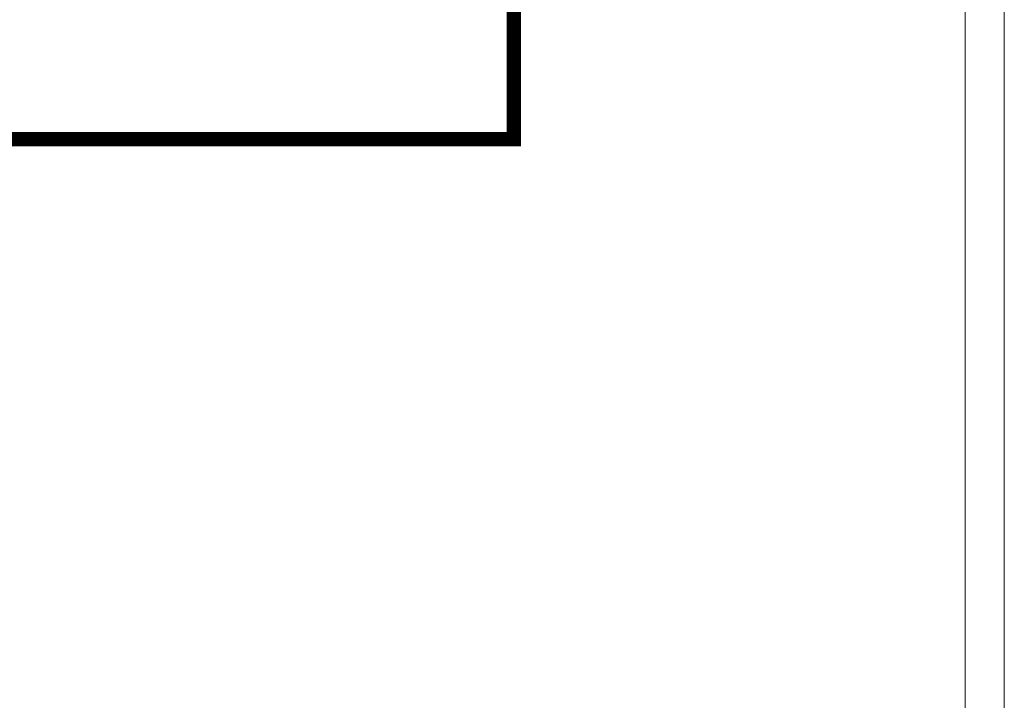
# Model space of a CAD drawing. Header units: millimetres. Extents: x -9409 to 0, y -5353 to 3057.
# Tile 89 of 256: x -4623 to -3369, y -4487 to -3621. Entities that reach past the tile are written whole.
import ezdxf

# ---------------------------------------------------------------- set-up
doc = ezdxf.new("R2010")
doc.units = ezdxf.units.MM
doc.linetypes.add('ACAD_ISO02W100', pattern=[15, 12, -3])
doc.linetypes.add('DASHED2', pattern=[0.375, 0.25, -0.125])
for name, color, linetype, lineweight in [('SQ_ISTN.Ściany', 140, 'Continuous', 35), ('SQ_Opisy', 7, 'Continuous', 18), ('SQ_ZAKRES_OPRACOWANIA', 7, 'ACAD_ISO02W100', 20)]:
    doc.layers.add(name, color=color, linetype=linetype, lineweight=lineweight)

# ---------------------------------------------------------------- blocks, each defined once
blk = doc.blocks.new('stan projektowany')
at = {"layer": 'SQ_ZAKRES_OPRACOWANIA', "color": 251, "linetype": 'DASHED2', "ltscale": 100, "true_color": 0x636466, "const_width": 18}
blk.add_lwpolyline([(-15104.6, 10541.7), (-15104.6, 7946.2), (-14458.4, 7942.5), (-14458.4, 5881.5), (-17103, 5881.5), (-17103, 6223), (-18509.3, 6211.2), (-18509.3, 5925.5), (-19462.5, 5925.5), (-19462.5, 6211.2), (-19394.6, 6211.2), (-19394.6, 7808.2), (-16999.6, 7808.2), (-16999.6, 7178.2), (-16704.6, 7178.2), (-16704.6, 7768.2), (-16704.6, 8898.7), (-16259.6, 8898.7), (-16259.6, 9307.6), (-16071.6, 9307.6), (-16071.6, 9436.6)], dxfattribs=at)

msp = doc.modelspace()

# ---------------------------------------------------------------- linework, layer by layer
at = {"layer": 'SQ_Opisy', "color": 7, "lineweight": 9, "true_color": 0xf7f7f7}
msp.add_lwpolyline([(-9408.9, -5353.2), (-3368.9, -5353.2), (-3368.9, 3056.8), (-9408.9, 3056.8)], close=True, dxfattribs=at)
at = {"layer": 'SQ_Opisy', "lineweight": 9}
msp.add_lwpolyline([(-9208.9, -5303.2), (-3418.9, -5303.2), (-3418.9, 3006.8), (-9208.9, 3006.8)], close=True, dxfattribs=at)

# ---------------------------------------------------------------- block references
at = {"layer": 'SQ_ISTN.Ściany'}
msp.add_blockref('stan projektowany', (10465, -9654.3), dxfattribs=at)

doc.saveas('drawing.dxf')
